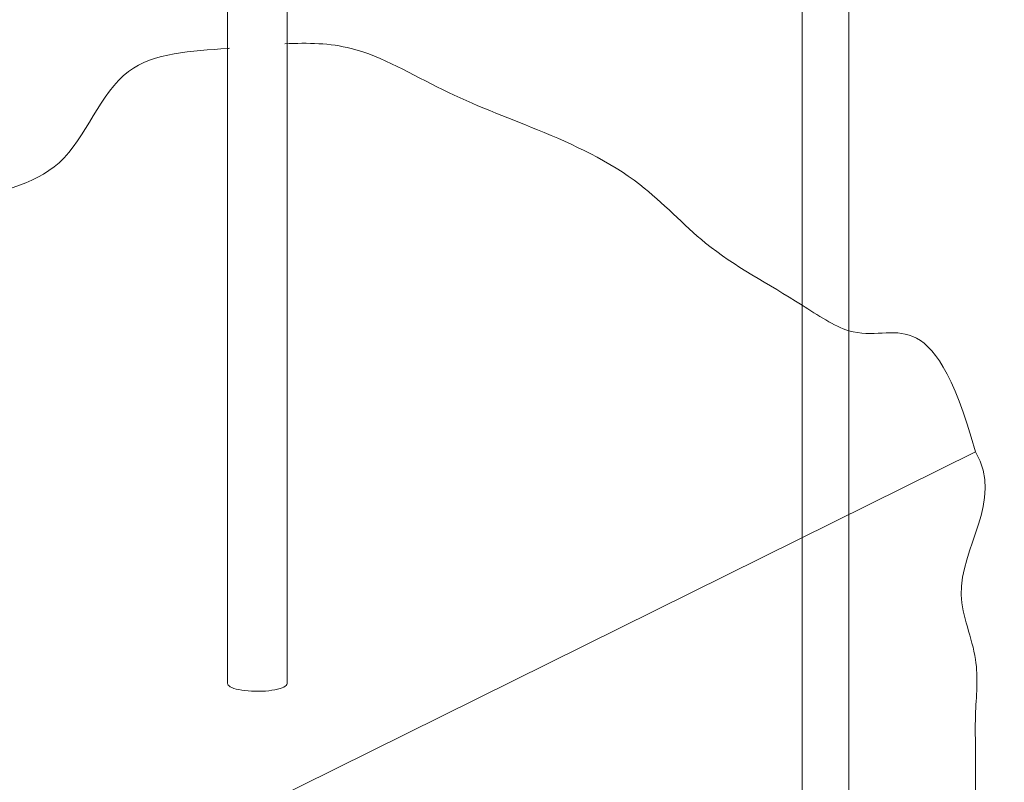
# Model space of a CAD drawing. Header units: millimetres. Extents: x 0 to 420, y 0 to 297.
# Tile 7 of 31: x 133 to 217, y 114 to 179. Entities that reach past the tile are written whole.
import ezdxf

# ---------------------------------------------------------------- set-up
doc = ezdxf.new("R2010")
doc.units = ezdxf.units.MM

msp = doc.modelspace()

# ---------------------------------------------------------------- linework, layer by layer
at = {"color": 7, "linetype": 'Continuous', "lineweight": 0}
for p, q in [((199.637, 216.042), (199.637, 86.889)), ((203.637, 86.889), (203.637, 215.613)), ((150.483, 193.576), (150.483, 122.306)), ((155.563, 122.306), (155.563, 193.576)), ((77.737, 74.411), (214.483, 142.159))]:
    msp.add_line(p, q, dxfattribs=at)
at = {"color": 7, "linetype": 'Continuous', "lineweight": 0, "flags": 128}
msp.add_lwpolyline([(150.483, 122.306), (150.489, 122.261), (150.527, 122.183), (150.601, 122.108), (150.708, 122.035), (150.848, 121.966), (151.019, 121.902), (151.218, 121.843), (151.442, 121.791), (151.688, 121.747), (151.953, 121.71), (152.233, 121.681), (152.524, 121.661), (152.822, 121.651), (153.123, 121.649), (153.422, 121.657), (153.716, 121.674), (154, 121.699), (154.271, 121.733), (154.524, 121.776), (154.755, 121.825), (154.963, 121.882), (155.143, 121.944), (155.294, 122.012), (155.412, 122.083), (155.497, 122.158), (155.548, 122.235), (155.563, 122.306)], dxfattribs=at)
at = {"color": 5, "linetype": 'Continuous', "lineweight": 0}
for points, knots in [([(214.483, 142.159), (210.605, 155.886), (206.765, 149.876), (198.031, 155.895), (191.716, 159.101), (185.468, 166.001), (177.348, 169.706), (168.895, 172.818), (162.015, 177.081), (157.344, 177.187), (155.386, 177.083)], [0, 0, 0, 0, 0.069881, 0.091767, 0.138876, 0.1750166, 0.2226846, 0.26505, 0.3062089, 0.3342217, 0.3342217, 0.3342217, 0.3342217]), ([(150.636, 176.697), (150.585, 176.693), (147.453, 176.443), (140.532, 176.272), (137.374, 165.493), (128.231, 163.999), (120.588, 160.705), (116.248, 155.19), (108.731, 154.797), (104.801, 149.198), (99.986, 143.066), (91.771, 140.554), (87.476, 138.916), (77.805, 136.959), (79.506, 136.01)], [0.356292, 0.356292, 0.356292, 0.356292, 0.3569859, 0.3988244, 0.4459461, 0.4896974, 0.5212469, 0.5666989, 0.5806196, 0.6252373, 0.6539074, 0.6948949, 0.7324113, 0.7603376, 0.7603376, 0.7603376, 0.7603376]), ([(214.483, 142.159), (216.947, 137.912), (211.378, 132.102), (214.943, 124.703), (214.409, 120.104), (214.506, 116.006), (214.48, 112.655), (214.484, 108.302), (214.493, 103.533), (214.453, 98.337), (214.553, 94.164), (214.165, 89.593), (216.983, 84.692), (215.927, 78.593), (216.95, 72.776), (213.801, 67.655), (214.698, 61.387), (214.503, 54.965), (214.265, 49.416), (215.092, 43.303), (208.654, 38.904), (202.323, 41.456), (198.299, 35.875), (191.355, 37.793), (181.67, 32.427), (175.379, 27.874), (168.579, 28.633)], [0, 0, 0, 0, 0.084128, 0.122391, 0.15465, 0.176722, 0.205623, 0.222563, 0.265008, 0.30236, 0.327828, 0.349899, 0.394028, 0.434776, 0.472128, 0.509771, 0.548821, 0.59636, 0.640503, 0.662575, 0.716413, 0.760004, 0.778369, 0.841866, 0.878248, 1, 1, 1, 1])]:
    msp.add_open_spline(points, degree=3, knots=knots, dxfattribs=at)

doc.saveas('drawing.dxf')
